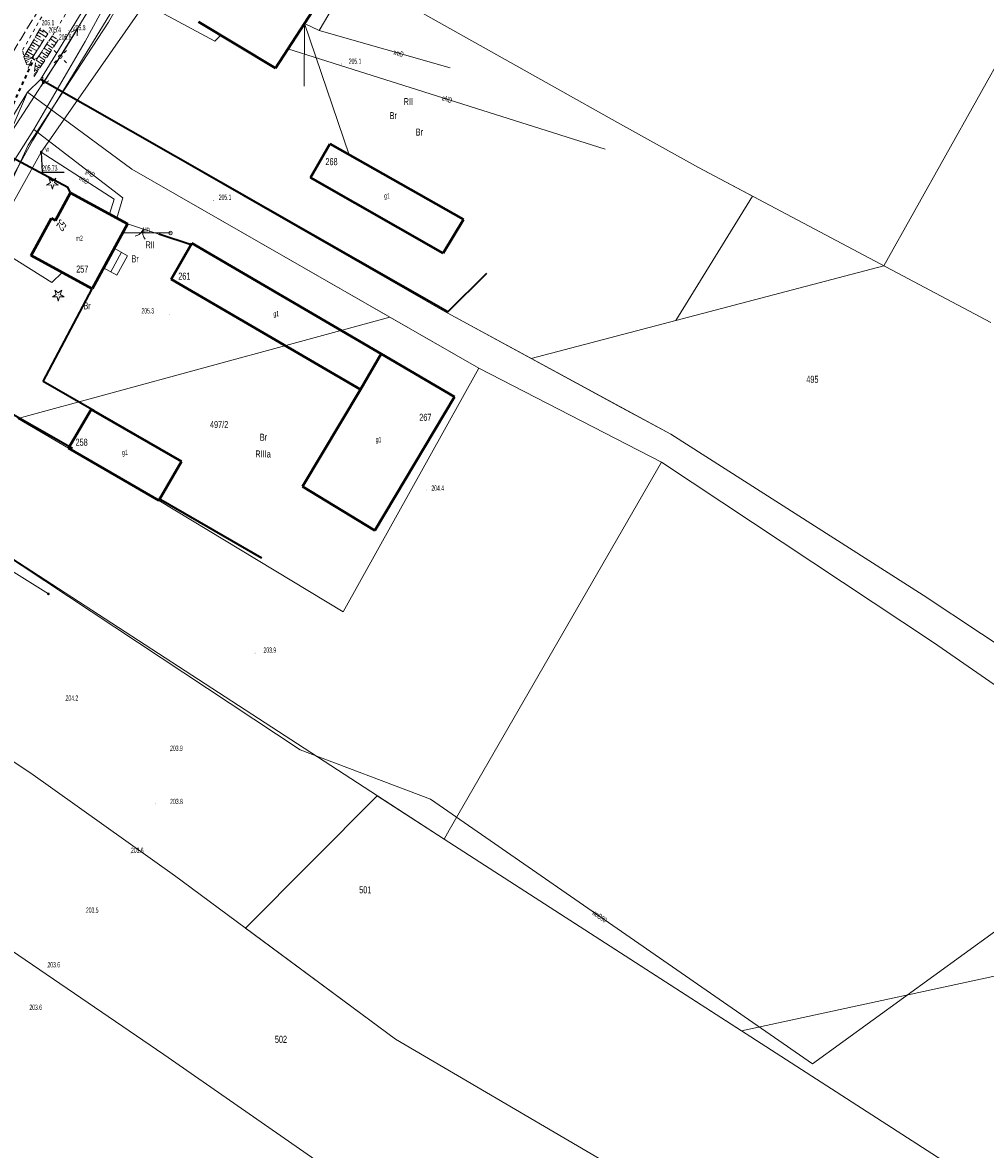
# Model space of a CAD drawing. Header units: metres. Extents: x 7575234 to 29552328, y 2827892 to 11288514.
# Tile 24 of 50: x 7578886 to 7579024, y 5633512 to 5633672. Entities that reach past the tile are written whole.
import ezdxf
from ezdxf.enums import TextEntityAlignment as Align

# ---------------------------------------------------------------- set-up
doc = ezdxf.new("R2010")
doc.units = ezdxf.units.M
for name, pattern in [('0.5_0.5', [1, 0.5, -0.5]), ('1.5_0.5', [2, 1.5, -0.5]), ('219-500', [0]), ('egkk-500', [0]), ('egug-500', [0]), ('ib05_500', [1, 0.5, -0.5]), ('ktok02-500', [0]), ('mz1.25_0.5', [1.75, 1.25, -0.5]), ('pe04-500', [0])]:
    doc.linetypes.add(name, pattern=pattern)
for name, color, linetype in [('000 Inne (niezydentyfikowane)', 7, 'Continuous'), ('209-oznaczenie konturu klasyfikacyjnego', 7, 'Continuous'), ('210-oznaczenie konturu użytku gruntowego', 7, 'Continuous'), ('211-numer działki ewidencyjnej', 7, 'Continuous'), ('217-kontur klasyfikacyjny', 7, 'Continuous'), ('218-kontur użytku gruntowego', 7, 'Continuous'), ('219-działka ewidencyjna', 7, 'Continuous'), ('312-budynek ewidencyjny', 7, 'Continuous'), ('312-oznaczenie budynku ewidencyjnego', 7, 'Continuous'), ('312-oznaczenie budynku ewidencyjnego-Atr117', 7, 'Continuous'), ('352-schody', 7, 'Continuous'), ('Adres nieruchomości (na budynku)', 7, 'Continuous'), ('brama (linia)', 7, 'Continuous'), ('brama (linia) - symbol', 7, 'Continuous'), ('drzewo iglaste (punkt)', 7, 'Continuous'), ('jezdnia', 7, 'Continuous'), ('latarnia na słupie lub maszcie (punkt)', 7, 'Continuous'), ('niezidentyfikowane urządzenie techniczne - siec elektroenergetyczna (punkt)', 7, 'Continuous'), ('ogrodzenie trwałe (linia)', 7, 'Continuous'), ('pikieta naturalna', 7, 'Continuous'), ('pikieta naturalna-Atr2', 7, 'Continuous'), ('przepust (linia)', 7, 'Continuous'), ('przepust (linia) - symbol', 7, 'Continuous'), ('przewód elektroenergetyczny (linia)', 7, 'Continuous'), ('przewód elektroenergetyczny (linia)-Atr1', 7, 'Continuous'), ('przewód elektroenergetyczny niskiego napięcia (linia)', 7, 'Continuous'), ('przewód elektroenergetyczny niskiego napięcia (linia) - symbol', 7, 'Continuous'), ('przewód gazowy', 7, 'Continuous'), ('przewód gazowy (linia)', 7, 'Continuous'), ('przewód gazowy (linia)-Atr1', 7, 'Continuous'), ('przewód kanalizacyjny (linia)', 7, 'Continuous'), ('przewód kanalizacyjny (linia)-Atr1', 7, 'Continuous'), ('przewód telekomunikacyjny (linia) - podziemny', 7, 'Continuous'), ('przewód wodociągowy (linia)', 7, 'Continuous'), ('przewód wodociągowy (linia)-Atr1', 7, 'Continuous'), ('punkt o określonej wysokości (sieć wodociągowa)', 7, 'Continuous'), ('punkt o określonej wysokości (sieć wodociągowa)-Atr2', 7, 'Continuous'), ('punkt wysokościowy naturalny', 7, 'Continuous'), ('punkt wysokościowy naturalny-Atr2', 7, 'Continuous'), ('rów melioracyjny (powierzchnia)', 7, 'Continuous'), ('skarpa nieumocniona (powierzchnia)', 7, 'Continuous'), ('studzienka okrągła - przewód kanalizacyjny (punkt)', 7, 'Continuous'), ('słup (punkt)', 7, 'Continuous'), ('zasuwa - siec wodociągowa (punkt)', 7, 'Continuous'), ('zasuwa - siec wodociągowa (punkt)-Atr17', 7, 'Continuous')]:
    doc.layers.add(name, color=color, linetype=linetype)
doc.styles.get("Standard").update_dxf_attribs({"font": 'ARIALN.TTF'})
doc.linetypes.add('902-500', pattern='A,3.75,0,[1,ksztalty.shx,S=0.5,R=0,X=0,Y=0],3.75', length=7.5)

# ---------------------------------------------------------------- blocks, each defined once
blk = doc.blocks.new('OP011')
at = {"linetype": 'Continuous', "lineweight": 13}
h = blk.add_hatch(color=0, dxfattribs=at)
edge = h.paths.add_edge_path()
edge.add_arc((0, 0), 0.05, 0, 360)
at = {"color": 0, "linetype": 'Continuous', "lineweight": 13}
for p, q in [((-0.828, -0.268), (-0.283, 0.093)), ((-0.283, 0.093), (-0.512, 0.706)), ((-0.512, 0.706), (0, 0.299)), ((0, 0.299), (0.512, 0.706)), ((0.512, 0.706), (0.283, 0.093)), ((0.283, 0.093), (0.828, -0.268)), ((-0.175, -0.24), (-0.828, -0.268)), ((0, -0.87), (-0.175, -0.24)), ((0.175, -0.24), (0, -0.87)), ((0.828, -0.268), (0.175, -0.24))]:
    blk.add_line(p, q, dxfattribs=at)
blk = doc.blocks.new('SM04')
at = {"color": 0, "linetype": 'Continuous', "lineweight": 13}
blk.add_circle((0, 0), 0.25, dxfattribs=at)
blk = doc.blocks.new('US30')
at = {"linetype": 'Continuous', "lineweight": 0}
h = blk.add_hatch(color=0, dxfattribs=at)
edge = h.paths.add_edge_path()
edge.add_arc((0, 0), 0.2, 0, 360)
blk = doc.blocks.new('US15')
at = {"color": 0, "linetype": 'Continuous', "lineweight": 13}
blk.add_circle((0, 0), 0.25, dxfattribs=at)
blk = doc.blocks.new('SM011')
at = {"color": 0, "linetype": 'Continuous', "lineweight": 13}
for p, q in [((-0.53, 0.531), (-0.883, 0.884)), ((0.531, 0.531), (0.884, 0.884)), ((-0.53, -0.53), (-0.883, -0.883)), ((0.531, -0.53), (0.884, -0.883))]:
    blk.add_line(p, q, dxfattribs=at)
blk = doc.blocks.new('US25')
at = {"linetype": 'Continuous', "lineweight": 0}
h = blk.add_hatch(color=0, dxfattribs=at)
edge = h.paths.add_edge_path()
edge.add_arc((0, 0), 0.2, 0, 360)
blk = doc.blocks.new('PW01')
at = {"linetype": 'Continuous', "lineweight": 13}
h = blk.add_hatch(color=0, dxfattribs=at)
edge = h.paths.add_edge_path()
edge.add_arc((0, 0), 0.045, 0, 360)
blk = doc.blocks.new('OK02')
at = {"color": 0, "linetype": 'Continuous', "lineweight": 0}
for centre, start, end in [((-1.5, 0), 0, 60), ((1.5, 0), 120, 180)]:
    blk.add_arc(centre, 1.5, start, end, dxfattribs=at)
blk = doc.blocks.new('IB05')
at = {"color": 0, "linetype": 'Continuous', "lineweight": 13}
for q in [(0.354, 0.354), (0.354, -0.354)]:
    blk.add_line((0, 0), q, dxfattribs=at)
blk = doc.blocks.new('PE04')
at = {"color": 0, "linetype": 'Continuous', "lineweight": 13}
for p, q in [((0.65, 0), (0, 0)), ((0.65, 0), (1.65, 0)), ((1.65, 0), (2.65, 0)), ((2.65, 0), (3.65, 0)), ((3.65, 0), (4.65, 0)), ((4.65, 0), (3.784, 0.5)), ((4.65, 0), (3.784, -0.5)), ((4.65, 0), (5, 0))]:
    blk.add_line(p, q, dxfattribs=at)

msp = doc.modelspace()

# ---------------------------------------------------------------- linework, layer by layer
at = {"layer": '000 Inne (niezydentyfikowane)', "color": 7, "linetype": 'mz1.25_0.5', "lineweight": 18, "flags": 128}
for points in [[(7578888.03, 5633669.57), (7578888.56, 5633669.26)], [(7578888.24, 5633669.92), (7578889.3, 5633669.3)], [(7578888.44, 5633670.27), (7578888.98, 5633669.96)], [(7578888.65, 5633670.63), (7578889.75, 5633669.99)], [(7578888.86, 5633670.99), (7578889.42, 5633670.67)], [(7578891.24, 5633669.13), (7578890.39, 5633669.7)], [(7578887.26, 5633668.22), (7578887.75, 5633667.94)], [(7578887.45, 5633668.55), (7578888.45, 5633667.97)], [(7578887.64, 5633668.89), (7578888.15, 5633668.59)], [(7578887.84, 5633669.22), (7578888.87, 5633668.63)], [(7578890.37, 5633667.8), (7578889.5, 5633668.37)], [(7578890.75, 5633668.39), (7578889.89, 5633668.96)], [(7578890.56, 5633668.09), (7578890.13, 5633668.38)], [(7578890.97, 5633668.71), (7578890.54, 5633668.99)], [(7578886.69, 5633667.24), (7578887.85, 5633667.03)], [(7578886.7, 5633666.91), (7578887.28, 5633666.97)], [(7578886.83, 5633666.59), (7578887.82, 5633666.98)], [(7578886.88, 5633667.58), (7578887.37, 5633667.3)], [(7578886.93, 5633666.32), (7578887.3, 5633666.47)], [(7578887.07, 5633667.9), (7578888.04, 5633667.34)], [(7578889.22, 5633666.07), (7578888.35, 5633666.64)], [(7578889.6, 5633666.65), (7578888.73, 5633667.22)], [(7578889.41, 5633666.36), (7578888.98, 5633666.64)], [(7578889.99, 5633667.22), (7578889.12, 5633667.8)], [(7578889.8, 5633666.94), (7578889.36, 5633667.22)], [(7578890.18, 5633667.51), (7578889.74, 5633667.8)], [(7578887.07, 5633665.99), (7578887.49, 5633666.15)], [(7578888.28, 5633664.64), (7578888.12, 5633664.75)], [(7578888.57, 5633665.08), (7578888.18, 5633665.34)], [(7578888.86, 5633665.52), (7578888.25, 5633665.92)], [(7578888.43, 5633664.86), (7578888.29, 5633664.95)], [(7578888.71, 5633665.3), (7578888.46, 5633665.46)], [(7578889.03, 5633665.77), (7578888.66, 5633666.02)], [(7578888.14, 5633664.42), (7578888.11, 5633664.44)]]:
    msp.add_lwpolyline(points, dxfattribs=at)
at = {"layer": '217-kontur klasyfikacyjny', "color": 92, "linetype": 'egkk-500', "lineweight": 18, "flags": 128}
for points in [[(7578904.32, 5633688.98), (7578889.01, 5633663.91)], [(7579009.12, 5633637.38), (7579031.21, 5633676.81)], [(7578962.21, 5633662.83), (7578943.4, 5633673.34)], [(7578889.01, 5633663.91), (7578946.42, 5633630.96)], [(7578887.12, 5633662.12), (7578883.5, 5633653.63)], [(7578901.98, 5633651.14), (7578887.12, 5633662.12)], [(7578971.21, 5633657.8), (7578962.21, 5633662.83)], [(7578982.72, 5633651.37), (7578971.21, 5633657.8)], [(7578938.77, 5633630.05), (7578901.98, 5633651.14)], [(7578990.42, 5633647.29), (7578982.72, 5633651.37)], [(7578979.5, 5633629.6), (7578990.42, 5633647.29)], [(7578979.5, 5633629.6), (7579009.12, 5633637.38)], [(7578885.76, 5633615.61), (7578938.77, 5633630.05)], [(7578951.44, 5633622.78), (7578938.77, 5633630.05)], [(7578946.42, 5633630.96), (7578958.88, 5633624.19)], [(7578958.88, 5633624.19), (7578979.5, 5633629.6)], [(7578951.44, 5633622.78), (7578932.09, 5633588.11)], [(7578977.45, 5633609.42), (7578951.44, 5633622.78)], [(7578892.98, 5633611.43), (7578885.76, 5633615.61)], [(7578905.87, 5633603.94), (7578892.98, 5633611.43)], [(7579016.18, 5633583.73), (7578977.45, 5633609.42)], [(7578917.47, 5633596.94), (7578905.87, 5633603.94)], [(7578932.09, 5633588.11), (7578917.47, 5633596.94)], [(7579052.28, 5633558.75), (7579016.18, 5633583.73)], [(7578918.19, 5633543.04), (7578936.95, 5633561.91)], [(7578936.95, 5633561.91), (7578946.49, 5633555.72)], [(7578946.49, 5633555.72), (7578988.84, 5633528.44)], [(7578939.55, 5633527.22), (7578918.19, 5633543.04)], [(7578988.84, 5633528.44), (7579034.1, 5633538.23)], [(7578972.37, 5633508.01), (7578939.55, 5633527.22)]]:
    msp.add_lwpolyline(points, dxfattribs=at)
at = {"layer": '218-kontur użytku gruntowego', "color": 3, "linetype": 'egug-500', "lineweight": 18, "flags": 128}
for points in [[(7578904.32, 5633688.98), (7578889.01, 5633663.91)], [(7579009.12, 5633637.38), (7579031.21, 5633676.81)], [(7578962.21, 5633662.83), (7578943.4, 5633673.34)], [(7578889.01, 5633663.91), (7578887.12, 5633662.12)], [(7578946.42, 5633630.96), (7578889.01, 5633663.91)], [(7578887.12, 5633662.12), (7578883.5, 5633653.63)], [(7578887.12, 5633662.12), (7578901.98, 5633651.14)], [(7578971.21, 5633657.8), (7578962.21, 5633662.83)], [(7578982.72, 5633651.37), (7578971.21, 5633657.8)], [(7578901.98, 5633651.14), (7578938.77, 5633630.05)], [(7578990.42, 5633647.29), (7578982.72, 5633651.37)], [(7578979.5, 5633629.6), (7578990.42, 5633647.29)], [(7578979.5, 5633629.6), (7579009.12, 5633637.38)], [(7578885.76, 5633615.61), (7578938.77, 5633630.05)], [(7578938.77, 5633630.05), (7578951.44, 5633622.78)], [(7578958.88, 5633624.19), (7578946.42, 5633630.96)], [(7578958.88, 5633624.19), (7578979.5, 5633629.6)], [(7578971.82, 5633617.17), (7578958.88, 5633624.19)], [(7578932.09, 5633588.11), (7578951.44, 5633622.78)], [(7578951.44, 5633622.78), (7578977.45, 5633609.42)], [(7578978.79, 5633613.38), (7578971.82, 5633617.17)], [(7578885.76, 5633615.61), (7578892.98, 5633611.43)], [(7579014.73, 5633590.49), (7578978.79, 5633613.38)], [(7578892.98, 5633611.43), (7578905.87, 5633603.94)], [(7578977.45, 5633609.42), (7579016.18, 5633583.73)], [(7578905.87, 5633603.94), (7578917.47, 5633596.94)], [(7578917.47, 5633596.94), (7578932.09, 5633588.11)], [(7579056.3, 5633562.92), (7579014.73, 5633590.49)], [(7579016.18, 5633583.73), (7579052.28, 5633558.75)], [(7578918.19, 5633543.04), (7578936.95, 5633561.91)], [(7578936.95, 5633561.91), (7578946.49, 5633555.72)], [(7578946.49, 5633555.72), (7578988.84, 5633528.44)], [(7578939.55, 5633527.22), (7578918.19, 5633543.04)], [(7578988.84, 5633528.44), (7579034.1, 5633538.23)], [(7578972.37, 5633508.01), (7578939.55, 5633527.22)]]:
    msp.add_lwpolyline(points, dxfattribs=at)
at = {"layer": '219-działka ewidencyjna', "color": 3, "linetype": '219-500', "lineweight": 18, "flags": 128}
for points in [[(7578889.01, 5633663.91), (7578904.32, 5633688.98)], [(7578943.4, 5633673.34), (7578962.21, 5633662.83)], [(7578887.12, 5633662.12), (7578889.01, 5633663.91)], [(7578889.01, 5633663.91), (7578946.42, 5633630.96)], [(7578857.46, 5633613.52), (7578887.12, 5633662.12)], [(7578883.5, 5633653.63), (7578887.12, 5633662.12)], [(7578887.12, 5633662.12), (7578901.98, 5633651.14)], [(7578962.21, 5633662.83), (7578971.21, 5633657.8)], [(7578971.21, 5633657.8), (7578982.72, 5633651.37)], [(7578901.98, 5633651.14), (7578951.44, 5633622.78)], [(7578982.72, 5633651.37), (7579024.36, 5633629.3)], [(7578946.42, 5633630.96), (7578978.79, 5633613.38)], [(7578951.44, 5633622.78), (7578977.45, 5633609.42)], [(7578857.46, 5633613.52), (7578946.49, 5633555.72)], [(7578978.79, 5633613.38), (7579014.73, 5633590.49)], [(7578947.22, 5633556.99), (7578977.45, 5633609.42)], [(7578977.45, 5633609.42), (7579016.18, 5633583.73)], [(7578845.59, 5633592.93), (7578887.62, 5633565.12)], [(7579014.73, 5633590.49), (7579056.3, 5633562.92)], [(7579016.18, 5633583.73), (7579052.28, 5633558.75)], [(7578834.68, 5633574.09), (7578906.55, 5633525.07)], [(7578887.62, 5633565.12), (7578908.06, 5633550.54)], [(7578946.49, 5633555.72), (7578947.22, 5633556.99)], [(7578946.49, 5633555.72), (7579023.18, 5633506.32)], [(7578908.06, 5633550.54), (7578939.55, 5633527.22)], [(7578939.55, 5633527.22), (7578972.37, 5633508.01)], [(7578906.55, 5633525.07), (7578959.68, 5633488.12)]]:
    msp.add_lwpolyline(points, dxfattribs=at)
at = {"layer": '312-budynek ewidencyjny', "color": 7, "linetype": 'Continuous', "lineweight": 50, "flags": 128}
for points in [[(7578928.36, 5633674.61), (7578922.45, 5633665.5)], [(7578922.45, 5633665.5), (7578911.51, 5633672.14)], [(7578927.46, 5633649.96), (7578930.22, 5633654.74)], [(7578930.22, 5633654.74), (7578949.24, 5633643.97)], [(7578946.37, 5633639.2), (7578927.46, 5633649.96)], [(7578891.14, 5633643.85), (7578893.28, 5633647.75)], [(7578893.28, 5633647.75), (7578901.36, 5633643.36)], [(7578887.67, 5633638.85), (7578890.57, 5633644.16)], [(7578890.57, 5633644.16), (7578891.14, 5633643.85)], [(7578949.24, 5633643.97), (7578946.37, 5633639.2)], [(7578901.36, 5633643.36), (7578896.33, 5633634.09)], [(7578907.62, 5633635.49), (7578910.57, 5633640.58)], [(7578910.57, 5633640.58), (7578937.52, 5633624.85)], [(7578896.33, 5633634.09), (7578887.67, 5633638.85)], [(7578934.57, 5633619.77), (7578907.62, 5633635.49)], [(7578937.52, 5633624.85), (7578934.57, 5633619.77)], [(7578934.57, 5633619.77), (7578937.52, 5633624.85)], [(7578937.52, 5633624.85), (7578947.98, 5633618.74)], [(7578926.32, 5633605.93), (7578934.57, 5633619.77)], [(7578947.98, 5633618.74), (7578936.64, 5633599.67)], [(7578892.98, 5633611.43), (7578896.2, 5633616.92)], [(7578896.2, 5633616.92), (7578909.06, 5633609.51)], [(7578905.87, 5633603.94), (7578892.98, 5633611.43)], [(7578909.06, 5633609.51), (7578905.87, 5633603.94)], [(7578936.64, 5633599.67), (7578926.32, 5633605.93)]]:
    msp.add_lwpolyline(points, dxfattribs=at)
at = {"layer": '352-schody', "color": 7, "linetype": 'Continuous', "lineweight": 18}
for p, q in [((7578897.96, 5633637.1), (7578899.47, 5633639.87)), ((7578898.12, 5633637.01), (7578899.64, 5633639.78)), ((7578899, 5633636.53), (7578900.51, 5633639.3)), ((7578899.47, 5633639.87), (7578901.39, 5633638.82)), ((7578901.39, 5633638.82), (7578899.88, 5633636.05)), ((7578899.88, 5633636.05), (7578901.39, 5633638.82)), ((7578899.88, 5633636.05), (7578897.96, 5633637.1))]:
    msp.add_line(p, q, dxfattribs=at)
at = {"layer": 'brama (linia)', "color": 7, "linetype": 'ktok02-500', "lineweight": 18, "flags": 128}
msp.add_lwpolyline([(7578905.85, 5633641.88), (7578901.36, 5633643.36)], dxfattribs=at)
at = {"layer": 'jezdnia', "color": 7, "linetype": '1.5_0.5', "lineweight": 18, "flags": 128}
msp.add_lwpolyline([(7578937.6, 5633755.12), (7578944.32, 5633762.19), (7578948.85, 5633766.72), (7578952.72, 5633770.52), (7578958.59, 5633776.18), (7578973.17, 5633789.68), (7578983.51, 5633799.15), (7578988.31, 5633803.52), (7579013.9, 5633826.87), (7579020.08, 5633832.48), (7579032.64, 5633843.84), (7579039.63, 5633850.21), (7579097.53, 5633902.86), (7579104.22, 5633908.93), (7579146.4, 5633947.45), (7579150.94, 5633951.56), (7579205.87, 5634001.6), (7579206.84, 5634002.28), (7579207.59, 5634003.21), (7579208.06, 5634004.31), (7579208.2, 5634005.49), (7579208.01, 5634006.66), (7579207.51, 5634007.74), (7579206.73, 5634008.64), (7579205.73, 5634009.29), (7579208.34, 5634012.91), (7579210.73, 5634012.35), (7579213.08, 5634011.64), (7579214.29, 5634011.26), (7579215.38, 5634011.21), (7579216.53, 5634011.44), (7579217.59, 5634011.95), (7579218.49, 5634012.72), (7579249.54, 5634041.27), (7579253.73, 5634035.97), (7579244.96, 5634028.73), (7579208.92, 5633995.3), (7579154.53, 5633945.63), (7579133.05, 5633926.26), (7579129.27, 5633922.88), (7579118.54, 5633912.9), (7579087.03, 5633884.16), (7579044.9, 5633845.9), (7579031.36, 5633833.96), (7578997.39, 5633802.15), (7578973.06, 5633780.6), (7578967.77, 5633775.8), (7578960.38, 5633768.75), (7578945.08, 5633753.32), (7578942.04, 5633750), (7578934.75, 5633742), (7578924.74, 5633729.41), (7578916.94, 5633718.79), (7578912.16, 5633711.89), (7578886.17, 5633669.67), (7578870.23, 5633643.4), (7578856.76, 5633621.11), (7578844.17, 5633600.38), (7578840.68, 5633594.7), (7578837.67, 5633589.84), (7578822.68, 5633565.14), (7578808.93, 5633542.5), (7578812.92, 5633562.21), (7578841.64, 5633608.96), (7578851.65, 5633623.82), (7578867.65, 5633650.53), (7578884.65, 5633678.34), (7578895.32, 5633696.51), (7578906.22, 5633714.77), (7578911.13, 5633721.95), (7578914.48, 5633726.74), (7578921.35, 5633736.11), (7578929.54, 5633746.22)], close=True, dxfattribs=at)
at = {"layer": 'ogrodzenie trwałe (linia)', "color": 7, "linetype": '902-500', "lineweight": 35, "flags": 128}
for points in [[(7578947.02, 5633630.81), (7578889.01, 5633663.91)], [(7578883.5, 5633653.63), (7578892.86, 5633648.58)], [(7578893.28, 5633647.75), (7578892.86, 5633648.58)], [(7578910.59, 5633640.31), (7578905.85, 5633641.88)], [(7578947.02, 5633630.81), (7578952.55, 5633636.32)], [(7578889.38, 5633620.89), (7578896.33, 5633634.09)], [(7578893.55, 5633611.35), (7578867.12, 5633626.4)], [(7578896.65, 5633616.72), (7578889.38, 5633620.89)], [(7578906.09, 5633604.1), (7578920.45, 5633595.8)]]:
    msp.add_lwpolyline(points, dxfattribs=at)
at = {"layer": 'przepust (linia)', "color": 7, "linetype": 'ib05_500', "lineweight": 35, "flags": 128}
msp.add_lwpolyline([(7578884.29, 5633658.6), (7578888.02, 5633666.75)], dxfattribs=at)
at = {"layer": 'przewód elektroenergetyczny (linia)', "color": 1, "linetype": 'Continuous', "lineweight": 18, "flags": 128}
for points in [[(7578969.43, 5633654.01), (7578924.24, 5633668.26)], [(7578863.36, 5633623.34), (7578863.14, 5633622.97), (7578864.68, 5633621.85), (7578859.69, 5633613.21), (7578858.21, 5633611.86), (7578859.17, 5633611.22), (7578863.24, 5633607.79), (7578871.73, 5633602.12), (7578890.11, 5633590.66)]]:
    msp.add_lwpolyline(points, dxfattribs=at)
at = {"layer": 'przewód elektroenergetyczny niskiego napięcia (linia)', "color": 1, "linetype": 'pe04-500', "lineweight": 18, "flags": 128}
for points in [[(7578918.41, 5633710.5), (7578891.81, 5633667.16)], [(7578891.81, 5633667.16), (7578863.36, 5633623.34)]]:
    msp.add_lwpolyline(points, dxfattribs=at)
at = {"layer": 'przewód gazowy', "color": 52, "linetype": 'Continuous', "lineweight": 18, "flags": 128}
msp.add_lwpolyline([(7578787.38, 5633494.88), (7578788.52, 5633497.71), (7578800, 5633512.55), (7578802.01, 5633515.16), (7578811.1, 5633529.61), (7578824.27, 5633552.95), (7578828.52, 5633560.81), (7578830.36, 5633562.73), (7578836.7, 5633573.19), (7578837.17, 5633573.85), (7578837.41, 5633574.16), (7578850.81, 5633589.9), (7578865.03, 5633620.46), (7578888.02, 5633656.81), (7578895.34, 5633669.34), (7578902.21, 5633681.93), (7578907.83, 5633691.43), (7578916.17, 5633703.58), (7578923.96, 5633714.6), (7578935.28, 5633729.23), (7578951.7, 5633746.77), (7578957.02, 5633750)], dxfattribs=at)
at = {"layer": 'przewód gazowy (linia)', "color": 40, "linetype": 'Continuous', "lineweight": 18, "flags": 128}
msp.add_lwpolyline([(7578888.02, 5633656.81), (7578900.73, 5633647.04), (7578899.85, 5633644.18)], dxfattribs=at)
at = {"layer": 'przewód kanalizacyjny (linia)', "color": 34, "linetype": 'Continuous', "lineweight": 18, "flags": 128}
msp.add_lwpolyline([(7578900.65, 5633642.05), (7578907.5, 5633642.06)], dxfattribs=at)
at = {"layer": 'przewód telekomunikacyjny (linia) - podziemny', "color": 30, "linetype": 'Continuous', "lineweight": 18, "flags": 128}
for points in [[(7578818.21, 5633513.06), (7578806.48, 5633519.84), (7578817.11, 5633536.78), (7578828.91, 5633552.88), (7578862.59, 5633608.93), (7578867.25, 5633616.57), (7578870.27, 5633623.87), (7578874.28, 5633629.86), (7578880.97, 5633641.01), (7578887.24, 5633654.57), (7578898.68, 5633672.08), (7578910.07, 5633692.08), (7578921.75, 5633706.82), (7578935.39, 5633724.06), (7578946.41, 5633736.05), (7578958.82, 5633746.6), (7578964.06, 5633750)], [(7578914.68, 5633670.21), (7578913.84, 5633669.35), (7578900.83, 5633676.41), (7578887.85, 5633655.16), (7578870.12, 5633623.34), (7578865.65, 5633616.22), (7578860.65, 5633608.27)], [(7578880.97, 5633641.01), (7578890.58, 5633635.01), (7578892.06, 5633636.41)]]:
    msp.add_lwpolyline(points, dxfattribs=at)
at = {"layer": 'przewód wodociągowy (linia)', "color": 5, "linetype": 'Continuous', "lineweight": 18, "flags": 128}
for points in [[(7578869.97, 5633619.27), (7578889.09, 5633653.57), (7578913.02, 5633687.9), (7578940.82, 5633724.26), (7578952.12, 5633737.33), (7578952.81, 5633737.84), (7578996.29, 5633769.34), (7579043.34, 5633819.21), (7579084.78, 5633858.08), (7579085.18, 5633857.35)], [(7578913.02, 5633687.9), (7578930.67, 5633674.25), (7578928.67, 5633670.88)], [(7578926.61, 5633671.9), (7578926.55, 5633662.96)], [(7578932.96, 5633653.16), (7578926.61, 5633671.9), (7578928.67, 5633670.88), (7578947.37, 5633665.55)], [(7578889.09, 5633653.57), (7578899.47, 5633646.89), (7578898.84, 5633644.73)], [(7579077.09, 5633496.29), (7579072.79, 5633502.74), (7579065.26, 5633522.5), (7579057.43, 5633535.28), (7579050.46, 5633546.19), (7579042.16, 5633555.08), (7578998.97, 5633523.74), (7578944.53, 5633561.42), (7578925.97, 5633568.45), (7578863.15, 5633610)]]:
    msp.add_lwpolyline(points, dxfattribs=at)
at = {"layer": 'punkt o określonej wysokości (sieć wodociągowa)-Atr2', "color": 5, "flags": 128}
msp.add_lwpolyline([(7578889.09, 5633653.57), (7578889.22, 5633650.69), (7578892.361, 5633650.69)], dxfattribs=at)
at = {"layer": 'rów melioracyjny (powierzchnia)', "color": 7, "linetype": '0.5_0.5', "lineweight": 18, "flags": 128}
msp.add_lwpolyline([(7578886.43, 5633668.07), (7578892.61, 5633678.86), (7578900.47, 5633691.55), (7578902.93, 5633689.96), (7578890.64, 5633670.08), (7578888.32, 5633666.6), (7578887.79, 5633666.94), (7578890.02, 5633670.42), (7578889, 5633671.24), (7578886.62, 5633667.12)], close=True, dxfattribs=at)
at = {"layer": 'skarpa nieumocniona (powierzchnia)', "color": 7, "linetype": 'mz1.25_0.5', "lineweight": 18, "flags": 128}
for points in [[(7578886.62, 5633667.12), (7578889, 5633671.24), (7578890.02, 5633670.42), (7578887.79, 5633666.94), (7578887.25, 5633665.52)], [(7578886.62, 5633667.12), (7578889, 5633671.24), (7578890.02, 5633670.42), (7578887.79, 5633666.94), (7578887.25, 5633665.52)], [(7578891.52, 5633669.55), (7578888.07, 5633664.32), (7578888.32, 5633666.6), (7578890.64, 5633670.08)], [(7578891.52, 5633669.55), (7578888.07, 5633664.32), (7578888.32, 5633666.6), (7578890.64, 5633670.08)]]:
    msp.add_lwpolyline(points, close=True, dxfattribs=at)

# ---------------------------------------------------------------- block references
at = {"layer": 'brama (linia) - symbol', "color": 7, "linetype": 'Continuous', "lineweight": 18, "rotation": 161.757}
msp.add_blockref('OK02', (7578903.605, 5633642.62), dxfattribs=at)
at = {"layer": 'drzewo iglaste (punkt)', "color": 94, "linetype": 'Continuous', "lineweight": 13}
for p in [(7578890.68, 5633649.15), (7578891.52, 5633633.21)]:
    msp.add_blockref('OP011', p, dxfattribs=at)
at = {"layer": 'latarnia na słupie lub maszcie (punkt)', "color": 7, "linetype": 'Continuous', "lineweight": 18}
msp.add_blockref('SM011', (7578891.81, 5633667.16), dxfattribs=at)
at = {"layer": 'niezidentyfikowane urządzenie techniczne - siec elektroenergetyczna (punkt)', "color": 7, "linetype": 'Continuous', "lineweight": 13}
msp.add_blockref('US30', (7578890.11, 5633590.66), dxfattribs=at)
at = {"layer": 'pikieta naturalna', "color": 7, "linetype": 'Continuous', "lineweight": 13}
for p in [(7578892.57, 5633575.45), (7578907.46, 5633568.3), (7578901.88, 5633553.76), (7578895.46, 5633545.24), (7578889.98, 5633537.47)]:
    msp.add_blockref('PW01', p, dxfattribs=at)
at = {"layer": 'przepust (linia) - symbol', "color": 7, "linetype": 'Continuous', "lineweight": 35, "rotation": 65.40799999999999}
msp.add_blockref('IB05', (7578888.02, 5633666.75), dxfattribs=at)
at = {"layer": 'przewód elektroenergetyczny niskiego napięcia (linia) - symbol', "color": 1, "linetype": 'Continuous', "lineweight": 18}
for rotation in [58.46, 237.0059999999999]:
    msp.add_blockref('PE04', (7578891.81, 5633667.16), dxfattribs=dict(at, rotation=rotation))
at = {"layer": 'punkt o określonej wysokości (sieć wodociągowa)', "color": 5, "linetype": 'Continuous', "lineweight": 13, "rotation": 60.862}
msp.add_blockref('PW01', (7578889.09, 5633653.57), dxfattribs=at)
at = {"layer": 'punkt wysokościowy naturalny', "color": 7, "linetype": 'Continuous', "lineweight": 13}
for p in [(7578889, 5633671.24), (7578890.02, 5633670.42), (7578891.52, 5633669.55), (7578892.94, 5633670.92), (7578931.89, 5633666.11), (7578913.61, 5633646.65), (7578907.33, 5633630.4), (7578943.98, 5633605.45), (7578919.56, 5633582.22), (7578905.37, 5633560.78)]:
    msp.add_blockref('PW01', p, dxfattribs=at)
at = {"layer": 'studzienka okrągła - przewód kanalizacyjny (punkt)', "color": 34, "linetype": 'Continuous', "lineweight": 18}
msp.add_blockref('US15', (7578907.5, 5633642.06), dxfattribs=at)
at = {"layer": 'słup (punkt)', "color": 7, "linetype": 'Continuous', "lineweight": 18}
msp.add_blockref('SM04', (7578891.81, 5633667.16), dxfattribs=at)
at = {"layer": 'zasuwa - siec wodociągowa (punkt)', "color": 7, "linetype": 'Continuous', "lineweight": 13, "rotation": 60.862}
msp.add_blockref('US25', (7578889.09, 5633653.57), dxfattribs=at)

# ---------------------------------------------------------------- texts
at = {"layer": '209-oznaczenie konturu klasyfikacyjnego', "color": 92, "linetype": 'Continuous', "lineweight": 18, "width": 0.79}
for s, p in [('RII', (7578940.72, 5633660.26)), ('RII', (7578903.95, 5633639.87)), ('RIIIa', (7578919.6, 5633610.08))]:
    msp.add_text(s, height=1, dxfattribs=at).set_placement(p)
at = {"layer": '210-oznaczenie konturu użytku gruntowego', "color": 3, "linetype": 'Continuous', "lineweight": 18, "width": 0.79}
for p in [(7578938.72, 5633658.26), (7578942.44, 5633655.92), (7578901.95, 5633637.87), (7578895.1, 5633631.18), (7578920.23, 5633612.46)]:
    msp.add_text('Br', height=1, dxfattribs=at).set_placement(p)
at = {"layer": '211-numer działki ewidencyjnej', "color": 3, "linetype": 'Continuous', "lineweight": 18, "width": 0.79}
for s, p in [('495', (7578998.09, 5633621.71)), ('497/2', (7578913.14, 5633615.28)), ('501', (7578934.39, 5633549.01)), ('502', (7578922.38, 5633527.72))]:
    msp.add_text(s, height=1, dxfattribs=at).set_placement(p, align=Align.TOP_LEFT)
at = {"layer": '312-oznaczenie budynku ewidencyjnego', "color": 7, "linetype": 'Continuous', "lineweight": 18, "width": 0.79}
for s, p in [('268', (7578929.58, 5633652.71)), ('257', (7578894.07, 5633637.41)), ('261', (7578908.62, 5633636.4)), ('267', (7578942.95, 5633616.3)), ('258', (7578893.98, 5633612.75))]:
    msp.add_text(s, height=1, dxfattribs=at).set_placement(p, align=Align.TOP_LEFT)
at = {"layer": '312-oznaczenie budynku ewidencyjnego-Atr117', "color": 7, "width": 0.667}
for s, p in [('g1', (7578938.35, 5633646.97)), ('m2', (7578894.52, 5633640.92)), ('g1', (7578922.57, 5633630.18)), ('g1', (7578937.15, 5633612.26)), ('g1', (7578901.02, 5633610.43))]:
    msp.add_text(s, height=0.75, dxfattribs=at).set_placement(p, align=Align.CENTER)
at = {"layer": 'Adres nieruchomości (na budynku)', "color": 7, "linetype": 'Continuous', "lineweight": 25, "oblique": 15, "width": 0.79}
msp.add_text('52', height=1.25, rotation=240.94, dxfattribs=at).set_placement((7578891.5, 5633643.59), align=Align.CENTER)
at = {"layer": 'pikieta naturalna-Atr2', "color": 7, "width": 0.667}
for s, p in [('204.2', (7578892.57, 5633575.45)), ('203.9', (7578907.46, 5633568.3)), ('203.6', (7578901.88, 5633553.76)), ('203.5', (7578895.46, 5633545.24)), ('203.6', (7578889.98, 5633537.47))]:
    msp.add_text(s, height=0.75, dxfattribs=at).set_placement(p)
at = {"layer": 'przewód elektroenergetyczny (linia)-Atr1', "color": 1, "width": 0.667}
msp.add_text('eND', height=0.75, rotation=342.498, dxfattribs=at).set_placement((7578946.23, 5633661.33), align=Align.MIDDLE_LEFT)
at = {"layer": 'przewód gazowy (linia)-Atr1', "color": 40, "width": 0.667}
msp.add_text('gnD', height=0.75, rotation=322.451, dxfattribs=at).set_placement((7578895.57, 5633651.01), align=Align.MIDDLE_LEFT)
at = {"layer": 'przewód kanalizacyjny (linia)-Atr1', "color": 34, "width": 0.667}
msp.add_text('klD', height=0.75, rotation=0.089, dxfattribs=at).set_placement((7578903.56, 5633642.05))
at = {"layer": 'przewód wodociągowy (linia)-Atr1', "color": 5, "width": 0.667}
for s, rotation, p in [('woD', 344.078, (7578939.31, 5633667.85)), ('woD', 327.237, (7578894.6, 5633650.02)), ('woD90', 325.311, (7578967.72, 5633545.37))]:
    msp.add_text(s, height=0.75, rotation=rotation, dxfattribs=at).set_placement(p, align=Align.MIDDLE_LEFT)
at = {"layer": 'punkt o określonej wysokości (sieć wodociągowa)-Atr2', "color": 5, "width": 0.667}
msp.add_text('205.73', height=0.75, dxfattribs=at).set_placement((7578889.22, 5633650.698), align=Align.BOTTOM_LEFT)
at = {"layer": 'punkt wysokościowy naturalny-Atr2', "color": 7, "width": 0.667}
for s, p in [('206.1', (7578889.16, 5633671.62)), ('205.4', (7578890.12, 5633670.61)), ('205.8', (7578893.61, 5633670.92)), ('205.8', (7578891.61, 5633669.58)), ('205.1', (7578932.91, 5633666.14)), ('205.1', (7578914.39, 5633646.77)), ('205.3', (7578903.38, 5633630.59)), ('204.4', (7578944.68, 5633605.35)), ('203.9', (7578920.76, 5633582.28)), ('203.8', (7578907.47, 5633560.72)), ('203.6', (7578887.41, 5633531.41))]:
    msp.add_text(s, height=0.75, dxfattribs=at).set_placement(p)
at = {"layer": 'zasuwa - siec wodociągowa (punkt)-Atr17', "color": 7, "width": 0.667}
msp.add_text('w', height=0.75, dxfattribs=at).set_placement((7578889.69, 5633653.62))

doc.saveas('drawing.dxf')
